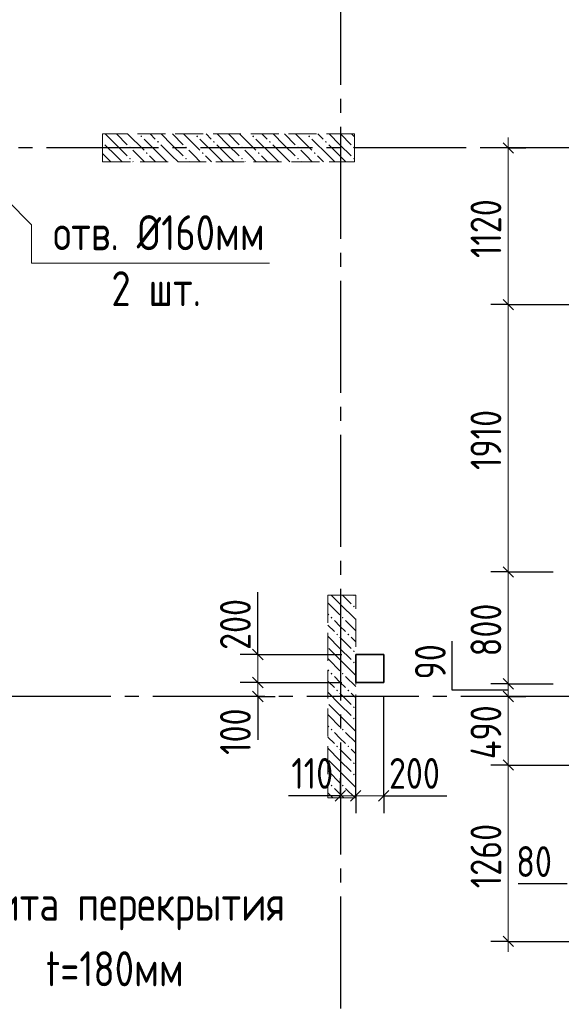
# Model space of a CAD drawing. Header units: millimetres. Extents: x 0 to 31317, y 0 to 42000.
# Tile 5 of 12: x 12333 to 16203, y 22430 to 29466. Entities that reach past the tile are written whole.
import ezdxf

# ---------------------------------------------------------------- set-up
doc = ezdxf.new("R2010")
doc.units = ezdxf.units.MM
doc.linetypes.add('______2', pattern=[270, 200, -70])
doc.linetypes.add('______5', pattern=[1100, 800, -100, 100, -100])
for name, color, linetype, lineweight in [('Standard', 7, 'Continuous', 25), ('ЖБ Перекрытие верхний уровень', 7, 'Continuous', 35), ('ЖБ Пилон', 7, 'Continuous', 35), ('Оси', 40, '______5', 18), ('Примечания', 7, 'Continuous', 25), ('Размерная выноска', 7, 'Continuous', 13)]:
    doc.layers.add(name, color=color, linetype=linetype, lineweight=lineweight)
doc.styles.add('GOST 2.304-81', font='txt')

msp = doc.modelspace()

# ---------------------------------------------------------------- hatches: boundary and pattern name
at = {"layer": 'ЖБ Пилон', "linetype": 'Continuous', "lineweight": 18, "transparency": 33554687}
for points in [[(13194.5, 28633.1), (13201, 28639.6), (13207.5, 28633.1), (13201, 28626.6)], [(13594.5, 28633.1), (13601, 28639.6), (13607.5, 28633.1), (13601, 28626.6)], [(13994.5, 28633.1), (14001, 28639.6), (14007.5, 28633.1), (14001, 28626.6)], [(14394.5, 28633.1), (14401, 28639.6), (14407.5, 28633.1), (14401, 28626.6)], [(12924, 28596.6), (12927.5, 28593.1), (12924, 28589.7)], [(13314.5, 28593.1), (13321, 28599.6), (13327.5, 28593.1), (13321, 28586.6)], [(13714.5, 28593.1), (13721, 28599.6), (13727.5, 28593.1), (13721, 28586.6)], [(14114.5, 28593.1), (14121, 28599.6), (14127.5, 28593.1), (14121, 28586.6)], [(14514.5, 28593.1), (14521, 28599.6), (14527.5, 28593.1), (14521, 28586.6)], [(13114.5, 28553.1), (13121, 28559.6), (13127.5, 28553.1), (13121, 28546.6)], [(13234.5, 28513.1), (13241, 28519.6), (13247.4, 28513.1), (13241, 28506.6)], [(13514.5, 28553.1), (13521, 28559.6), (13527.5, 28553.1), (13521, 28546.6)], [(13634.5, 28513.1), (13641, 28519.6), (13647.4, 28513.1), (13641, 28506.6)], [(13914.5, 28553.1), (13921, 28559.6), (13927.5, 28553.1), (13921, 28546.6)], [(14034.5, 28513.1), (14041, 28519.6), (14047.4, 28513.1), (14041, 28506.6)], [(14314.5, 28553.1), (14321, 28559.6), (14327.5, 28553.1), (14321, 28546.6)], [(14434.5, 28513.1), (14441, 28519.6), (14447.4, 28513.1), (14441, 28506.6)], [(14714.5, 28553.1), (14721, 28559.6), (14724, 28556.6), (14724, 28549.7), (14721, 28546.6)], [(13114.5, 28473.1), (13121, 28479.6), (13127.5, 28473.1), (13121, 28466.6)], [(13514.5, 28473.1), (13521, 28479.6), (13527.5, 28473.1), (13521, 28466.6)], [(13914.5, 28473.1), (13921, 28479.6), (13927.5, 28473.1), (13921, 28466.6)], [(14314.5, 28473.1), (14321, 28479.6), (14327.5, 28473.1), (14321, 28466.6)], [(14714.5, 28473.1), (14721, 28479.6), (14724, 28476.6), (14724, 28469.7), (14721, 28466.6)], [(14714.5, 25353.1), (14716.3, 25355), (14725.6, 25355), (14727.5, 25353.1), (14721, 25346.6)], [(14714.5, 25273.1), (14721, 25279.6), (14727.5, 25273.1), (14721, 25266.6)], [(14554.4, 25193.1), (14560.9, 25199.6), (14567.4, 25193.1), (14560.9, 25186.6)], [(14634.5, 25193.1), (14640.9, 25199.6), (14647.4, 25193.1), (14640.9, 25186.6)], [(14594.5, 25073.1), (14601, 25079.6), (14607.5, 25073.1), (14601, 25066.6)], [(14674.5, 25073.1), (14681, 25079.6), (14687.5, 25073.1), (14681, 25066.6)], [(14714.5, 24953.1), (14721, 24959.6), (14727.5, 24953.1), (14721, 24946.6)], [(14714.5, 24873.1), (14721, 24879.6), (14727.5, 24873.1), (14721, 24866.6)], [(14554.4, 24793.1), (14560.9, 24799.6), (14567.4, 24793.1), (14560.9, 24786.6)], [(14634.5, 24793.1), (14640.9, 24799.6), (14647.4, 24793.1), (14640.9, 24786.6)], [(14594.5, 24673.1), (14601, 24679.6), (14607.5, 24673.1), (14601, 24666.6)], [(14674.5, 24673.1), (14681, 24679.6), (14687.5, 24673.1), (14681, 24666.6)], [(14714.5, 24553.1), (14721, 24559.6), (14727.5, 24553.1), (14721, 24546.6)], [(14714.5, 24473.1), (14721, 24479.6), (14727.5, 24473.1), (14721, 24466.6)], [(14554.4, 24393.1), (14560.9, 24399.6), (14567.4, 24393.1), (14560.9, 24386.6)], [(14634.5, 24393.1), (14640.9, 24399.6), (14647.4, 24393.1), (14640.9, 24386.6)], [(14594.5, 24273.1), (14601, 24279.6), (14607.5, 24273.1), (14601, 24266.6)], [(14674.5, 24273.1), (14681, 24279.6), (14687.5, 24273.1), (14681, 24266.6)], [(14714.5, 24153.1), (14721, 24159.6), (14727.5, 24153.1), (14721, 24146.6)], [(14714.5, 24073.1), (14721, 24079.6), (14727.5, 24073.1), (14721, 24066.6)], [(14554.4, 23993.1), (14560.9, 23999.6), (14567.4, 23993.1), (14560.9, 23986.6)], [(14634.5, 23993.1), (14640.9, 23999.6), (14647.4, 23993.1), (14640.9, 23986.6)]]:
    msp.add_hatch(color=7, dxfattribs=at).paths.add_polyline_path(points, flags=16)

# ---------------------------------------------------------------- linework, layer by layer
at = {"layer": 'Standard', "color": 7, "linetype": 'Continuous', "lineweight": 25, "transparency": 33554687}
for p, q in [((15786.5, 28587.5), (15861.5, 28512.5)), ((15786.5, 27467.5), (15861.5, 27392.5)), ((15786.5, 25557.5), (15861.5, 25482.5)), ((14071.5, 24892.5), (13996.5, 24967.5)), ((14071.5, 24692.5), (13996.5, 24767.5)), ((15786.5, 24757.5), (15861.5, 24682.5)), ((14071.5, 24592.5), (13996.5, 24667.5)), ((15786.5, 24667.5), (15861.5, 24592.5)), ((15786.5, 24177.5), (15861.5, 24102.5)), ((14661.5, 23957.5), (14586.5, 23882.5)), ((14771.5, 23957.5), (14696.5, 23882.5)), ((14971.5, 23957.5), (14896.5, 23882.5)), ((15786.5, 22917.5), (15861.5, 22842.5))]:
    msp.add_line(p, q, dxfattribs=at)
at = {"layer": 'Standard', "color": 7, "linetype": 'Continuous', "lineweight": 13, "transparency": 33554687}
for p, q in [((15824, 28550), (15824, 28625)), ((15824, 27430), (15824, 25520)), ((15824, 25520), (15824, 24720)), ((14034, 24930), (14034, 25005)), ((14034, 24730), (14034, 24930)), ((14034, 24630), (14034, 24730)), ((15824, 24720), (15824, 24630)), ((14034, 24630), (14034, 24555)), ((15824, 24630), (15824, 24140)), ((15824, 24140), (15824, 22880)), ((14624, 23920), (14549, 23920)), ((14734, 23920), (14624, 23920)), ((14934, 23920), (14734, 23920)), ((14934, 23920), (15009, 23920)), ((16244, 23290), (16169, 23290)), ((15824, 22880), (15824, 22805))]:
    msp.add_line(p, q, dxfattribs=at)
at = {"layer": 'Standard', "color": 251, "linetype": 'Continuous', "lineweight": -3, "true_color": 0x656565, "transparency": 33554687}
for p, q in [((15824, 28550), (15699, 28550)), ((15824, 28550), (15949, 28550)), ((15824, 28550), (15824, 28550)), ((15824, 27430), (15699, 27430)), ((15824, 27430), (15949, 27430)), ((15824, 27430), (16324, 27430)), ((15824, 25520), (15699, 25520)), ((15824, 25520), (15949, 25520)), ((15824, 25520), (16144, 25520)), ((14034, 24930), (13909, 24930)), ((14034, 24930), (14159, 24930)), ((14034, 24930), (14634, 24930)), ((14034, 24730), (13909, 24730)), ((14034, 24730), (14159, 24730)), ((15824, 24720), (15699, 24720)), ((15824, 24720), (15949, 24720)), ((15824, 24720), (16144, 24720)), ((14034, 24630), (13909, 24630)), ((14034, 24630), (14159, 24630)), ((14034, 24630), (14034, 24630)), ((15824, 24630), (15699, 24630)), ((15824, 24630), (15949, 24630)), ((15824, 24630), (15824, 24630)), ((15824, 24140), (15699, 24140)), ((15824, 24140), (15949, 24140)), ((15824, 24140), (17984, 24140)), ((14624, 23920), (14624, 24045)), ((14734, 23920), (14734, 24045)), ((14934, 23920), (14934, 24045)), ((14624, 23920), (14624, 23795)), ((14624, 23920), (14624, 23920)), ((14734, 23920), (14734, 23795)), ((14934, 23920), (14934, 23795)), ((15824, 22880), (15699, 22880)), ((15824, 22880), (15949, 22880)), ((15824, 22880), (17984, 22880))]:
    msp.add_line(p, q, dxfattribs=at)
at = {"layer": 'Standard', "color": 7, "linetype": 'Continuous', "lineweight": 13, "transparency": 33554687}
msp.add_lwpolyline([(15824, 28550), (15824, 27693.5), (15824, 27693.5), (15824, 27430)], dxfattribs=at)
at = {"layer": 'Standard', "color": 251, "linetype": 'Continuous', "lineweight": -3, "true_color": 0x656565, "transparency": 33554687}
for points in [[(14034, 24730), (14501.3, 24730), (14501.3, 24730), (14634, 24730)], [(14734, 23920), (14734, 23937), (14734, 23937), (14734, 24630)], [(14934, 23920), (14934, 23937), (14934, 23937), (14934, 24630)]]:
    msp.add_lwpolyline(points, dxfattribs=at)
at = {"layer": 'ЖБ Перекрытие верхний уровень', "color": 7, "linetype": 'Continuous', "lineweight": 35, "transparency": 33554687}
for p, q in [((14934, 24930), (14734, 24930)), ((14734, 24930), (14734, 24730)), ((14934, 24730), (14934, 24930)), ((14734, 24730), (14934, 24730))]:
    msp.add_line(p, q, dxfattribs=at)
at = {"layer": 'ЖБ Пилон', "color": 253, "linetype": '______2', "lineweight": 13, "true_color": 0xa0a0a0, "transparency": 33554687}
for p, q in [((14724, 28650), (12924, 28650)), ((12924, 28650), (12924, 28450)), ((14724, 28450), (14724, 28650)), ((12924, 28450), (14724, 28450)), ((14534, 25355), (14534, 23905)), ((14734, 25355), (14534, 25355)), ((14734, 23905), (14734, 25355)), ((14534, 23905), (14734, 23905))]:
    msp.add_line(p, q, dxfattribs=at)
at = {"layer": 'ЖБ Пилон', "color": 9, "linetype": 'Continuous', "lineweight": 18, "true_color": 0xc7c7c7, "transparency": 33554687}
for p, q in [((13021, 28573.1), (12944.1, 28650)), ((13024.1, 28650), (13101, 28573.1)), ((13104.1, 28650), (13221, 28533.1)), ((13264.1, 28650), (13301, 28613.1)), ((13421, 28573.1), (13344.1, 28650)), ((13424.1, 28650), (13501, 28573.1)), ((13504.1, 28650), (13621, 28533.1)), ((13664.1, 28650), (13701, 28613.1)), ((13821, 28573.1), (13744.1, 28650)), ((13824.1, 28650), (13901, 28573.1)), ((13904.1, 28650), (14021, 28533.1)), ((14064.1, 28650), (14101, 28613.1)), ((14221, 28573.1), (14144.1, 28650)), ((14224.1, 28650), (14301, 28573.1)), ((14304.1, 28650), (14421, 28533.1)), ((14464.1, 28650), (14501, 28613.1)), ((14621, 28573.1), (14544.1, 28650)), ((14624.1, 28650), (14701, 28573.1)), ((14704.1, 28650), (14724, 28630.1)), ((12941, 28573.1), (13021, 28493.1)), ((13021, 28573.1), (13101, 28493.1)), ((13341, 28493.1), (13221, 28613.1)), ((13341, 28573.1), (13421, 28493.1)), ((13421, 28573.1), (13501, 28493.1)), ((13741, 28493.1), (13621, 28613.1)), ((13741, 28573.1), (13821, 28493.1)), ((13821, 28573.1), (13901, 28493.1)), ((14141, 28493.1), (14021, 28613.1)), ((14141, 28573.1), (14221, 28493.1)), ((14221, 28573.1), (14301, 28493.1)), ((14541, 28493.1), (14421, 28613.1)), ((14541, 28573.1), (14621, 28493.1)), ((14621, 28573.1), (14701, 28493.1)), ((12941, 28493.1), (12924, 28510.1)), ((13181, 28493.1), (13141, 28533.1)), ((13581, 28493.1), (13541, 28533.1)), ((13981, 28493.1), (13941, 28533.1)), ((14381, 28493.1), (14341, 28533.1)), ((12941, 28493.1), (12984.1, 28450)), ((13021, 28493.1), (13064.1, 28450)), ((13141, 28453.1), (13144.1, 28450)), ((13221, 28453.1), (13181, 28493.1)), ((13260.9, 28493.1), (13304.1, 28450)), ((13341, 28493.1), (13384.1, 28450)), ((13421, 28493.1), (13464.1, 28450)), ((13541, 28453.1), (13544.1, 28450)), ((13621, 28453.1), (13581, 28493.1)), ((13660.9, 28493.1), (13704.1, 28450)), ((13741, 28493.1), (13784.1, 28450)), ((13821, 28493.1), (13864.1, 28450)), ((13941, 28453.1), (13944.1, 28450)), ((14021, 28453.1), (13981, 28493.1)), ((14060.9, 28493.1), (14104.1, 28450)), ((14141, 28493.1), (14184.1, 28450)), ((14221, 28493.1), (14264.1, 28450)), ((14341, 28453.1), (14344.1, 28450)), ((14421, 28453.1), (14381, 28493.1)), ((14460.9, 28493.1), (14504.1, 28450)), ((14541, 28493.1), (14584.1, 28450)), ((14621, 28493.1), (14664.1, 28450)), ((14559.1, 25355), (14621, 25293.1)), ((14639.1, 25355), (14701, 25293.1)), ((14540.9, 25293.1), (14534, 25300.1)), ((14540.9, 25293.1), (14621, 25213.1)), ((14621, 25293.1), (14734, 25180.1)), ((14534, 25220.1), (14540.9, 25213.1)), ((14534, 25140.1), (14581, 25093.1)), ((14621, 25133.1), (14581, 25173.1)), ((14660.9, 25093.1), (14621, 25133.1)), ((14660.9, 25173.1), (14734, 25100.1)), ((14621, 24973.1), (14534, 25060.1)), ((14621, 25053.1), (14701, 24973.1)), ((14701, 25053.1), (14734, 25020.1)), ((14540.9, 24973.1), (14621, 24893.1)), ((14621, 24973.1), (14701, 24893.1)), ((14540.9, 24893.1), (14534, 24900.1)), ((14540.9, 24893.1), (14621, 24813.1)), ((14621, 24893.1), (14734, 24780.1)), ((14534, 24820.1), (14540.9, 24813.1)), ((14621, 24733.1), (14581, 24773.1)), ((14660.9, 24773.1), (14734, 24700.1)), ((14534, 24740.1), (14581, 24693.1)), ((14660.9, 24693.1), (14621, 24733.1)), ((14621, 24573.1), (14534, 24660.1)), ((14621, 24653.1), (14701, 24573.1)), ((14701, 24653.1), (14734, 24620.1)), ((14540.9, 24573.1), (14621, 24493.1)), ((14621, 24573.1), (14701, 24493.1)), ((14540.9, 24493.1), (14534, 24500.1)), ((14540.9, 24493.1), (14621, 24413.1)), ((14621, 24493.1), (14734, 24380.1)), ((14534, 24420.1), (14540.9, 24413.1)), ((14621, 24333.1), (14581, 24373.1)), ((14660.9, 24373.1), (14734, 24300.1)), ((14534, 24340.1), (14581, 24293.1)), ((14660.9, 24293.1), (14621, 24333.1)), ((14621, 24173.1), (14534, 24260.1)), ((14621, 24253.1), (14701, 24173.1)), ((14701, 24253.1), (14734, 24220.1)), ((14540.9, 24173.1), (14621, 24093.1)), ((14621, 24173.1), (14701, 24093.1)), ((14540.9, 24093.1), (14534, 24100.1)), ((14540.9, 24093.1), (14621, 24013.1)), ((14621, 24093.1), (14734, 23980.1)), ((14534, 24020.1), (14540.9, 24013.1)), ((14534, 23940.1), (14569.1, 23905)), ((14621, 23933.1), (14581, 23973.1)), ((14649.1, 23905), (14621, 23933.1)), ((14660.9, 23973.1), (14729.1, 23905))]:
    msp.add_line(p, q, dxfattribs=at)
at = {"layer": 'Оси', "color": 8, "linetype": '______5', "lineweight": -3, "transparency": 33554687}
for p, q in [((14624, 39700), (14624, 15930)), ((26524, 28550), (4600, 28550)), ((23984, 24630), (4600, 24630))]:
    msp.add_line(p, q, dxfattribs=at)
at = {"layer": 'Примечания', "color": 7, "linetype": 'Continuous', "lineweight": 13, "transparency": 33554687}
msp.add_lwpolyline([(12064, 28355), (12417.6, 28001.4), (12417.6, 27727.5), (14117.2, 27727.5)], dxfattribs=at)
at = {"layer": 'Размерная выноска', "color": 7, "linetype": 'Continuous', "lineweight": 25, "transparency": 33554687}
for p, q in [((14034, 24925), (14034, 25375)), ((14034, 24630), (14034, 24320)), ((14624, 23920), (14254, 23920)), ((14934, 23920), (15384, 23920)), ((16244, 23290), (15894, 23290))]:
    msp.add_line(p, q, dxfattribs=at)
msp.add_lwpolyline([(15824, 24675), (15424, 24675), (15424, 25025)], dxfattribs=at)

# ---------------------------------------------------------------- texts
at = {"layer": 'Standard', "color": 7, "linetype": 'Continuous', "lineweight": 25, "transparency": 33554687, "char_height": 220, "attachment_point": 7, "rotation": 90, "style": 'GOST 2.304-81'}
for s, insert, width in [('1120', (15774, 27763.2), 578.854), ('1910', (15774, 26248.2), 578.848), ('200', (13984, 24962.5), 531.96), ('800', (15774, 24916.7), 531.96), ('90', (15377, 24751.5), 391.311), ('100', (13984, 24212.8), 485.085), ('490', (15774, 24181.7), 531.96), ('1260', (15774, 23259.8), 625.741)]:
    msp.add_mtext(s, dxfattribs=dict(at, insert=insert, width=width))
at = {"layer": 'Standard', "color": 7, "linetype": 'Continuous', "lineweight": 25, "transparency": 33554687, "char_height": 220, "attachment_point": 7, "style": 'GOST 2.304-81'}
for s, insert, width in [('110', (14273.7, 23970), 438.198), ('200', (14971.5, 23970), 531.967), ('80', (15880.6, 23340), 391.311)]:
    msp.add_mtext(s, dxfattribs=dict(at, insert=insert, width=width))
at = {"layer": 'Примечания', "color": 7, "linetype": 'Continuous', "lineweight": 25, "transparency": 33554687, "char_height": 250, "attachment_point": 7, "style": 'GOST 2.304-81'}
for s, insert, width in [('отв.\\~Ø160мм', (12571.4, 27819.2), 1673.431), ('2\\~шт.', (12988, 27419.2), 835.504), ('Деталь\\~плана\\~2', (9754, 24340.6), 2150.14)]:
    msp.add_mtext(s, dxfattribs=dict(at, insert=insert, width=width))
at = {"layer": 'Примечания', "color": 251, "linetype": 'Continuous', "lineweight": 25, "true_color": 0x656565, "transparency": 33554687, "char_height": 250, "attachment_point": 7, "style": 'GOST 2.304-81'}
for s, insert, width in [('Плита\\~перекрытия', (11819.8, 22958.9), 2505.591), ('t=180мм', (12519.8, 22558.9), 1101.721)]:
    msp.add_mtext(s, dxfattribs=dict(at, insert=insert, width=width))

doc.saveas('drawing.dxf')
